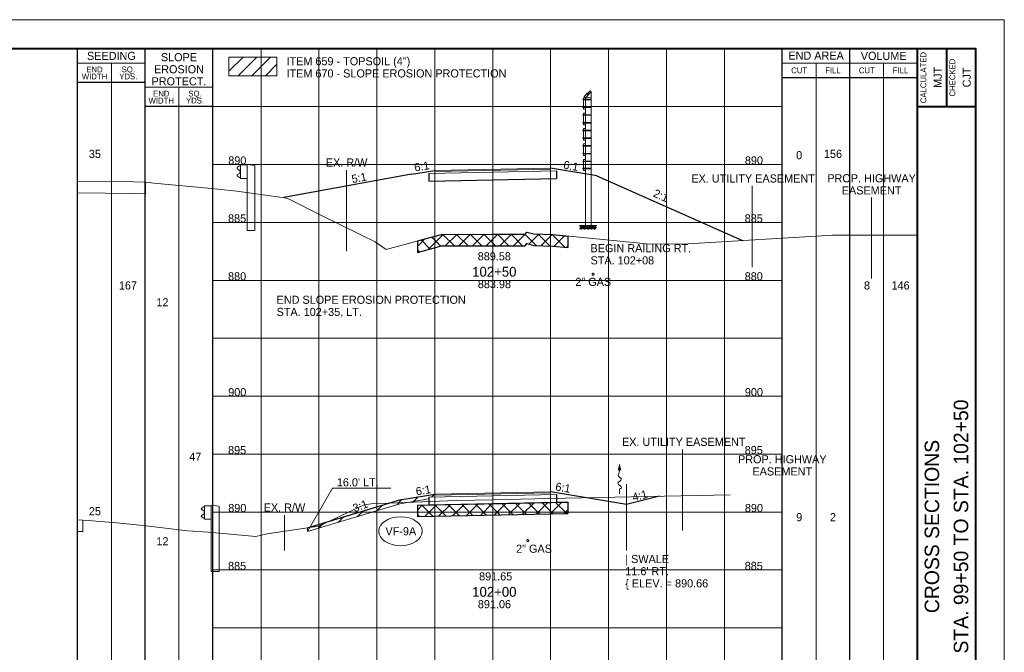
# Paper-space layout 'Layout1' of a CAD drawing. Header units: feet. Extents: x -1005 to 2379, y -670 to 6548.
# Tile 32 of 69: x 75 to 160, y 2583 to 2638. Entities that reach past the tile are written whole.
import ezdxf
from ezdxf.enums import TextEntityAlignment as Align

# ---------------------------------------------------------------- set-up
doc = ezdxf.new("R2010")
doc.units = ezdxf.units.FT
doc.header["$LTSCALE"] = 5
doc.header["$MEASUREMENT"] = 0
for name, pattern in [('cl5', [50, 1.25, -1.25, 45, -1.25, 1.25]), ('DGN Style 2', [150.837143, 90.502286, -60.334857]), ('DGN Style 3', [211.172, 150.837143, -60.334857]), ('esmtshpr', [5.35, 1, -0.175, -0.175, 4]), ('esmtuex', [4.65, 0.8, -0.275, -0.275, 0.8, -0.3, 0.8, -0.3, 0.8, -0.3]), ('fencepr', [1, 0.925, 0.075]), ('rowex', [4.85, 0.8, -0.375, -0.375, 0.8, -0.3, 0.8, -0.3, 0.8, -0.3])]:
    doc.linetypes.add(name, pattern=pattern)
for name, color, linetype, lineweight in [('DR_P_Erosion_Control', 7, 'Continuous', 13), ('DR_P_Flow_Arrow', 151, 'Continuous', 13), ('DR_P_Text', 7, 'Continuous', 13), ('GE_P_CL_5', 7, 'cl5', 13), ('PV_P_Text', 7, 'Continuous', 13), ('PV_X_EOP', 7, 'DGN Style 3', 0), ('RD_P_Cells', 7, 'Continuous', 0), ('RD_P_Fence', 230, 'fencepr', 13), ('RD_X_Cells', 7, 'Continuous', 0), ('RW_P_Esmt_SH', 193, 'esmtshpr', 40), ('RW_X_Esmt_U', 6, 'esmtuex', 30), ('RW_X_Fee_RW', 6, 'rowex', 30), ('SH_Border', 7, 'Continuous', 40), ('SH_Data', 7, 'Continuous', 0), ('SH_Major_Grid_Line', 254, 'Continuous', 13), ('SH_Text', 7, 'Continuous', 13), ('TX_P_20', 7, 'Continuous', 13), ('TX_P_5', 7, 'Continuous', 13), ('TX_X_5', 7, 'Continuous', 0), ('UT_X_Gas', 2, 'Continuous', 0), ('XS_P_Finished_Grade', 3, 'Continuous', 30), ('XS_P_Pavt_Surface', 251, 'Continuous', 13), ('XS_P_Subgrade', 4, 'Continuous', 30), ('XS_P_Undercut', 230, 'Continuous', 30), ('XS_X_Ground_Line', 3, 'DGN Style 2', 13)]:
    doc.layers.add(name, color=color, linetype=linetype, lineweight=lineweight)
doc.layers.add('SH_Cut_Line', color=7, linetype='DGN Style 3', lineweight=0, plot=False)
doc.layers.add('XS_P_Pavt_Layers', color=251, linetype='Continuous', lineweight=0, transparency=0.5)
doc.styles.add('Slanted-Normal LS 0.50', font='font31.shx', dxfattribs={"height": 0.14})
doc.styles.add('Slanted-Sub Title', font='font31.shx', dxfattribs={"height": 0.17})
doc.styles.add('Style-font30', font='font30.shx')
doc.styles.add('Style-font31', font='font31.shx')
doc.styles.add('Style-font70', font='font70.shx')

# ---------------------------------------------------------------- blocks, each defined once
blk = doc.blocks.new('XS POINT_156')
at = {"layer": 'PV_X_EOP'}
blk.add_line((0, 0.5), (0, -0.5), dxfattribs=at)
blk = doc.blocks.new('XS POINT_157')
at = {"layer": 'PV_X_EOP'}
blk.add_line((0, 0.5), (0, -0.5), dxfattribs=at)
blk = doc.blocks.new('GRLT')
at = {"layer": 'RD_X_Cells', "linetype": 'DGN Style 3'}
for p, q in [((-1.506, 2.21), (-1.557, 2.188)), ((-1.557, -0.157), (-1.557, 2.188)), ((-0.971, 2.292), (-1.506, 2.21)), ((-0.89, 2.25), (-0.971, 2.292)), ((-0.307, 2.25), (-0.89, 2.25)), ((-0.89, -0.157), (-0.89, 2.25)), ((-0.307, 1.084), (-0.307, 2.25)), ((-0.307, 1.083), (-0.89, 1.083)), ((-1.557, -3.417), (-1.557, -0.157)), ((-0.89, -3.417), (-0.89, -0.157)), ((-0.89, -3.417), (-1.557, -3.417))]:
    blk.add_line(p, q, dxfattribs=at)
at = {"layer": 'RD_X_Cells', "linetype": 'DGN Style 3', "flags": 128}
blk.add_lwpolyline([(-0.307, 1.155), (-0.22, 1.172), (-0.059, 1.285), (-0.059, 1.285, 0.51949), (-0.059, 1.413), (-0.059, 1.414), (-0.264, 1.555), (-0.263, 1.556, -0.244874), (-0.296, 1.62), (-0.297, 1.62), (-0.297, 1.667), (-0.297, 1.714), (-0.296, 1.713, -0.244874), (-0.263, 1.777), (-0.264, 1.777), (-0.059, 1.92), (-0.059, 1.92, 0.51949), (-0.059, 2.048), (-0.059, 2.049), (-0.22, 2.162), (-0.307, 2.177)], format="xyb", dxfattribs=at)
for points in [[(-0.287, 1.727), (-0.287, 1.607), (-0.295, 1.607), (-0.295, 1.727), (-0.287, 1.727)], [(-0.287, 1.695), (-0.287, 1.637), (-0.262, 1.637), (-0.262, 1.695), (-0.287, 1.695)]]:
    blk.add_lwpolyline(points, close=True, dxfattribs=at)
blk = doc.blocks.new('XS POINT_158')
at = {"layer": 'RW_P_Esmt_SH', "linetype": 'Continuous', "lineweight": 13}
blk.add_line((0, 3.5), (0, -3.5), dxfattribs=at)
blk = doc.blocks.new('GPKLBL_131')
at = {"layer": 'TX_P_5', "linetype": 'Continuous', "insert": (-0.511, 0.978), "char_height": 0.7, "attachment_point": 1, "rotation": 350.53768, "line_spacing_factor": 0.6, "style": 'Style-font31'}
blk.add_mtext('6:1', dxfattribs=at)
blk = doc.blocks.new('GPKLBL_132')
at = {"layer": 'TX_P_5', "linetype": 'Continuous', "insert": (-1.114, 0.56), "char_height": 0.7, "attachment_point": 1, "rotation": 14.03624, "line_spacing_factor": 0.9, "style": 'Style-font31'}
blk.add_mtext('4:1', dxfattribs=at)
blk = doc.blocks.new('DFL-P_10')
at = {"layer": 'DR_P_Flow_Arrow', "color": 151, "linetype": 'Continuous', "lineweight": 13}
blk.add_open_spline([(-0.08, 0), (-0.081, 0), (-0.082, 0), (-0.083, 0), (-0.094, 0), (-0.105, 0.005), (-0.116, 0.008), (-0.123, 0.01), (-0.131, 0.013), (-0.137, 0.015), (-0.152, 0.02), (-0.165, -0.02), (-0.179, -0.022), (-0.195, -0.023), (-0.212, 0.018), (-0.228, 0.02), (-0.245, 0.021), (-0.266, -0.028), (-0.284, -0.022), (-0.29, -0.02), (-0.287, 0.001), (-0.295, 0.001), (-0.313, 0), (-0.332, 0), (-0.35, 0)], degree=3, knots=[0, 0, 0, 0, 0.009646, 0.009646, 0.009646, 0.112481, 0.112481, 0.112481, 0.179673, 0.179673, 0.179673, 0.350625, 0.350625, 0.350625, 0.544565, 0.544565, 0.544565, 0.756426, 0.756426, 0.756426, 0.832712, 0.832712, 0.832712, 1, 1, 1, 1], dxfattribs=at)
at = {"layer": 'DR_P_Flow_Arrow', "color": 151, "linetype": 'Continuous', "lineweight": 0, "extrusion": (0, 0, -1)}
blk.add_solid([(0.08, 0.022), (0, 0), (0.08, -0.021)], dxfattribs=at)
blk = doc.blocks.new('XS POINT_159')
at = {"layer": 'RW_X_Esmt_U', "linetype": 'DGN Style 3', "lineweight": 0}
blk.add_line((0, 3.5), (0, -3.5), dxfattribs=at)
blk = doc.blocks.new('XS POINT_160')
at = {"layer": 'UT_X_Gas', "linetype": 'DGN Style 3'}
blk.add_circle((0, 0), 0.0833, dxfattribs=at)
blk = doc.blocks.new('GPKLBL_133')
at = {"layer": 'TX_P_5', "linetype": 'Continuous', "extrusion": (0, 0, -1), "insert": (-0.462, 0.97), "char_height": 0.7, "attachment_point": 3, "text_direction": (-0.986394, 0.164399, 0), "line_spacing_factor": 0.6, "style": 'Style-font31'}
blk.add_mtext('6:1', dxfattribs=at)
blk = doc.blocks.new('GPKLBL_134')
at = {"layer": 'TX_P_5', "linetype": 'Continuous', "insert": (-0.64, 0.712), "char_height": 0.7, "attachment_point": 1, "rotation": 20.57218, "line_spacing_factor": 0.9, "style": 'Style-font31'}
blk.add_mtext('3:1', dxfattribs=at)
blk = doc.blocks.new('XS POINT_161')
at = {"layer": 'PV_X_EOP'}
blk.add_line((0, 0.5), (0, -0.5), dxfattribs=at)
blk = doc.blocks.new('XS POINT_162')
at = {"layer": 'RW_X_Fee_RW', "linetype": 'DGN Style 3', "lineweight": 0}
blk.add_line((0, 3.5), (0, -3.5), dxfattribs=at)
blk = doc.blocks.new('XS POINT_163')
at = {"layer": 'PV_X_EOP'}
blk.add_line((0, 0.5), (0, -0.5), dxfattribs=at)
blk = doc.blocks.new('GPKLBL_135')
at = {"layer": 'TX_P_5', "linetype": 'Continuous', "insert": (-0.084, 1.17), "char_height": 0.7, "attachment_point": 1, "rotation": 336.04715, "line_spacing_factor": 0.6, "style": 'Style-font31'}
blk.add_mtext('2:1', dxfattribs=at)
blk = doc.blocks.new('GPKLBL_136')
at = {"layer": 'TX_P_5', "linetype": 'Continuous', "extrusion": (0, 0, -1), "insert": (-0.462, 0.97), "char_height": 0.7, "attachment_point": 3, "text_direction": (-0.986394, 0.164399, 0), "line_spacing_factor": 0.6, "style": 'Style-font31'}
blk.add_mtext('6:1', dxfattribs=at)
blk = doc.blocks.new('GPKLBL_137')
at = {"layer": 'TX_P_5', "linetype": 'Continuous', "insert": (-0.511, 0.978), "char_height": 0.7, "attachment_point": 1, "rotation": 350.53768, "line_spacing_factor": 0.6, "style": 'Style-font31'}
blk.add_mtext('6:1', dxfattribs=at)
blk = doc.blocks.new('XS POINT_164')
at = {"layer": 'RW_P_Esmt_SH', "linetype": 'Continuous', "lineweight": 13}
blk.add_line((0, 3.5), (0, -3.5), dxfattribs=at)
blk = doc.blocks.new('XS POINT_165')
at = {"layer": 'UT_X_Gas', "linetype": 'DGN Style 3'}
blk.add_circle((0, 0), 0.0833, dxfattribs=at)
blk = doc.blocks.new('XS POINT_166')
at = {"layer": 'RW_X_Esmt_U', "linetype": 'DGN Style 3', "lineweight": 0}
blk.add_line((0, 3.5), (0, -3.5), dxfattribs=at)
blk = doc.blocks.new('RCP')
at = {"layer": 'RD_P_Cells'}
for points, knots in [([(0.02, 0.09), (0.03, 0.1), (0.05, 0.11), (0.07, 0.11), (0.07, 0.12), (0.08, 0.1), (0.08, 0.09), (0.08, 0.08), (0.07, 0.07), (0.06, 0.06), (0.05, 0.05), (0.02, 0.04), (0.02, 0.05), (0.01, 0.06), (0.01, 0.07), (0.01, 0.08), (0.01, 0.08), (0.01, 0.08), (0.01, 0.09), (0.02, 0.09), (0.02, 0.09), (0.02, 0.09)], [0, 0, 0, 0, 0.258176, 0.258176, 0.258176, 0.385117, 0.385117, 0.385117, 0.555016, 0.555016, 0.555016, 0.785627, 0.785627, 0.785627, 0.908123, 0.908123, 0.908123, 0.969027, 0.969027, 0.969027, 1, 1, 1, 1]), ([(0.05, 0.33), (0.06, 0.33), (0.06, 0.34), (0.07, 0.34), (0.08, 0.35), (0.09, 0.35), (0.1, 0.35), (0.11, 0.35), (0.12, 0.35), (0.12, 0.34), (0.13, 0.33), (0.13, 0.33), (0.13, 0.32), (0.12, 0.31), (0.12, 0.3), (0.11, 0.29), (0.1, 0.28), (0.09, 0.28), (0.08, 0.28), (0.07, 0.28), (0.05, 0.27), (0.04, 0.28), (0.04, 0.29), (0.03, 0.29), (0.03, 0.3), (0.03, 0.31), (0.04, 0.32), (0.04, 0.32), (0.04, 0.32), (0.04, 0.33), (0.05, 0.33)], [0, 0, 0, 0, 0.107172, 0.107172, 0.107172, 0.224609, 0.224609, 0.224609, 0.311187, 0.311187, 0.311187, 0.390245, 0.390245, 0.390245, 0.521508, 0.521508, 0.521508, 0.650159, 0.650159, 0.650159, 0.785017, 0.785017, 0.785017, 0.874079, 0.874079, 0.874079, 0.953282, 0.953282, 0.953282, 1, 1, 1, 1]), ([(0.16, 0.26), (0.17, 0.26), (0.19, 0.27), (0.2, 0.27), (0.22, 0.27), (0.22, 0.25), (0.23, 0.23), (0.23, 0.22), (0.23, 0.2), (0.22, 0.19), (0.2, 0.18), (0.19, 0.17), (0.17, 0.17), (0.16, 0.16), (0.14, 0.16), (0.13, 0.17), (0.12, 0.17), (0.11, 0.18), (0.11, 0.18), (0.1, 0.2), (0.1, 0.22), (0.11, 0.23), (0.11, 0.24), (0.12, 0.24), (0.13, 0.25), (0.13, 0.25), (0.14, 0.26), (0.15, 0.26), (0.15, 0.26), (0.15, 0.26), (0.16, 0.26)], [0, 0, 0, 0, 0.126661, 0.126661, 0.126661, 0.253188, 0.253188, 0.253188, 0.368171, 0.368171, 0.368171, 0.509113, 0.509113, 0.509113, 0.63015, 0.63015, 0.63015, 0.70369, 0.70369, 0.70369, 0.826515, 0.826515, 0.826515, 0.907901, 0.907901, 0.907901, 0.976801, 0.976801, 0.976801, 1, 1, 1, 1]), ([(0.16, 0.11), (0.17, 0.11), (0.18, 0.11), (0.19, 0.12), (0.21, 0.12), (0.23, 0.12), (0.25, 0.1), (0.26, 0.09), (0.26, 0.07), (0.26, 0.06), (0.25, 0.05), (0.24, 0.03), (0.23, 0.02), (0.21, 0), (0.18, 0), (0.16, 0.01), (0.15, 0.02), (0.13, 0.03), (0.13, 0.05), (0.12, 0.06), (0.13, 0.07), (0.14, 0.08), (0.14, 0.09), (0.14, 0.09), (0.15, 0.1), (0.15, 0.1), (0.15, 0.1), (0.16, 0.11)], [0, 0, 0, 0, 0.098896, 0.098896, 0.098896, 0.24332, 0.24332, 0.24332, 0.355319, 0.355319, 0.355319, 0.496743, 0.496743, 0.496743, 0.673566, 0.673566, 0.673566, 0.816859, 0.816859, 0.816859, 0.906168, 0.906168, 0.906168, 0.969895, 0.969895, 0.969895, 1, 1, 1, 1]), ([(0.29, 0.35), (0.3, 0.35), (0.31, 0.36), (0.32, 0.36), (0.34, 0.36), (0.34, 0.33), (0.34, 0.32), (0.33, 0.31), (0.32, 0.3), (0.31, 0.3), (0.3, 0.29), (0.28, 0.29), (0.27, 0.3), (0.27, 0.31), (0.27, 0.32), (0.27, 0.33), (0.27, 0.33), (0.28, 0.34), (0.28, 0.34), (0.28, 0.35), (0.28, 0.35), (0.29, 0.35)], [0, 0, 0, 0, 0.188286, 0.188286, 0.188286, 0.356428, 0.356428, 0.356428, 0.541746, 0.541746, 0.541746, 0.732506, 0.732506, 0.732506, 0.852511, 0.852511, 0.852511, 0.937171, 0.937171, 0.937171, 1, 1, 1, 1]), ([(0.31, 0.2), (0.32, 0.21), (0.33, 0.21), (0.34, 0.22), (0.35, 0.22), (0.36, 0.2), (0.36, 0.18), (0.37, 0.17), (0.36, 0.16), (0.35, 0.14), (0.34, 0.13), (0.33, 0.13), (0.32, 0.12), (0.31, 0.12), (0.3, 0.12), (0.29, 0.13), (0.28, 0.14), (0.27, 0.15), (0.27, 0.16), (0.28, 0.17), (0.28, 0.19), (0.29, 0.19), (0.29, 0.2), (0.3, 0.2), (0.31, 0.2)], [0, 0, 0, 0, 0.135762, 0.135762, 0.135762, 0.276579, 0.276579, 0.276579, 0.425633, 0.425633, 0.425633, 0.565886, 0.565886, 0.565886, 0.678149, 0.678149, 0.678149, 0.814077, 0.814077, 0.814077, 0.922173, 0.922173, 0.922173, 1, 1, 1, 1])]:
    blk.add_open_spline(points, degree=3, knots=knots, dxfattribs=at)
blk = doc.blocks.new('GPKLBL_138')
at = {"layer": 'TX_P_5', "linetype": 'Continuous', "insert": (0.328, 0.87), "char_height": 0.7, "attachment_point": 1, "rotation": 1.30381, "line_spacing_factor": 0.9, "style": 'Style-font31'}
blk.add_mtext('5:1', dxfattribs=at)

psp = doc.layouts.get("Layout1")

# ---------------------------------------------------------------- hatches: boundary and pattern name
at = {"layer": 'DR_P_Erosion_Control'}
h = psp.add_hatch(dxfattribs=at)
h.set_pattern_fill('HATCH', color=256, style=0, pattern_type=2)
h.set_pattern_definition([(45, (101.7002, 2633.4393), (-0.589255, 0.589255), [])])
h.paths.add_polyline_path([(93.066, 2632.664), (97.206, 2632.664), (97.206, 2634.279), (93.066, 2634.279)])
h = psp.add_hatch(dxfattribs=at)
h.set_pattern_fill('HATCH', color=256, style=0, pattern_type=2)
h.set_pattern_definition([(45, (106.0744, 2597.6994), (-0.589255, 0.589255), [])])
h.paths.add_polyline_path([(110.332, 2596.29), (110.832, 2596.3), (110.832, 2596.446), (110.832, 2596.55), (107.823, 2596.048), (99.833, 2593.637), (99.833, 2593.307), (107.823, 2595.718), (110.332, 2596.137)])
at = {"layer": 'XS_P_Undercut', "lineweight": 0}
h = psp.add_hatch(dxfattribs=at)
h.set_pattern_fill('CROSSHATCH', color=256, style=0, pattern_type=2)
h.set_pattern_definition([(45, (116.8437, 2618.3729), (-0.589255, 0.589255), []), (315, (116.8437, 2618.3729), (0.589255, 0.589255), [])])
h.paths.add_polyline_path([(118.642, 2618.979), (115.833, 2618.976), (111.422, 2618.97), (109.332, 2618.4), (109.332, 2617.4), (111.422, 2617.97), (115.833, 2617.975), (118.642, 2617.979), (118.781, 2618.169), (119.396, 2618.001), (121.031, 2617.952), (122.332, 2617.824), (122.332, 2618.824), (121.031, 2618.952), (119.396, 2619.001), (118.781, 2619.169)])
h = psp.add_hatch(dxfattribs=at)
h.set_pattern_fill('CROSSHATCH', color=256, style=0, pattern_type=2)
h.set_pattern_definition([(45, (115.6236, 2595.5637), (-0.58926, 0.58926), []), (315, (115.6236, 2595.5637), (0.58926, 0.58926), [])])
h.paths.add_polyline_path([(110.332, 2595.623), (109.332, 2595.603), (109.332, 2594.603), (122.332, 2594.863), (122.332, 2595.863), (121.332, 2595.843)])

# ---------------------------------------------------------------- linework, layer by layer
at = {"layer": 'DR_P_Erosion_Control', "flags": 128}
for points in [[(93.066, 2634.279), (97.206, 2634.279), (97.206, 2632.664), (93.066, 2632.664), (93.066, 2634.279)], [(93.066, 2632.664), (97.206, 2632.664), (97.206, 2634.279), (93.066, 2634.279), (93.066, 2632.664)], [(110.332, 2596.29), (110.832, 2596.3), (110.832, 2596.446), (110.832, 2596.55), (107.823, 2596.048), (99.833, 2593.637), (99.833, 2593.307), (107.823, 2595.718), (110.332, 2596.137), (110.332, 2596.29)]]:
    psp.add_lwpolyline(points, close=True, dxfattribs=at)
at = {"layer": 'DR_P_Text'}
for p, q in [((99.833, 2593.307), (102.006, 2597.062)), ((102.006, 2597.062), (107.054, 2597.062))]:
    psp.add_line(p, q, dxfattribs=at)
at = {"layer": 'DR_P_Text', "color": 7, "linetype": 'Continuous', "lineweight": 13}
psp.add_ellipse((107.884, 2593.342), major_axis=(1.875, 0), ratio=0.666667, dxfattribs=at)
at = {"layer": 'GE_P_CL_5'}
psp.add_line((127.396, 2597.392), (127.396, 2591.674), dxfattribs=at)
at = {"layer": 'RD_P_Fence', "linetype": 'Continuous'}
for p, q in [((123.833, 2630.763), (123.666, 2630.763)), ((123.666, 2629.763), (123.666, 2630.763)), ((124.24, 2631.356), (123.74, 2630.856)), ((124.333, 2631.263), (123.833, 2630.763)), ((123.833, 2630.763), (123.833, 2619.734)), ((124.333, 2630.763), (123.833, 2630.763)), ((123.946, 2631.091), (124.004, 2631.15)), ((124.089, 2630.977), (123.946, 2631.12)), ((123.96, 2631.076), (123.946, 2631.091)), ((124.118, 2631.007), (123.976, 2631.149)), ((124.019, 2631.135), (124.004, 2631.15)), ((124.333, 2631.263), (124.333, 2619.734)), ((124.333, 2630.619), (123.625, 2630.619)), ((124.333, 2630.577), (123.625, 2630.577)), ((124.333, 2629.949), (123.625, 2629.949)), ((124.333, 2629.907), (123.625, 2629.907)), ((123.666, 2630.64), (123.645, 2630.64)), ((123.645, 2630.556), (123.645, 2630.64)), ((123.666, 2630.556), (123.645, 2630.556)), ((123.666, 2629.97), (123.645, 2629.97)), ((123.645, 2629.886), (123.645, 2629.97)), ((124.333, 2629.289), (123.625, 2629.289)), ((124.333, 2629.247), (123.625, 2629.247)), ((123.666, 2629.886), (123.645, 2629.886)), ((123.666, 2629.31), (123.645, 2629.31)), ((123.645, 2629.226), (123.645, 2629.31)), ((123.666, 2629.226), (123.645, 2629.226)), ((123.833, 2629.763), (123.666, 2629.763)), ((123.833, 2629.433), (123.666, 2629.433)), ((123.666, 2628.433), (123.666, 2629.433)), ((124.333, 2628.619), (123.625, 2628.619)), ((124.333, 2628.577), (123.625, 2628.577)), ((123.666, 2628.64), (123.645, 2628.64)), ((123.645, 2628.556), (123.645, 2628.64)), ((123.666, 2628.556), (123.645, 2628.556)), ((123.833, 2628.433), (123.666, 2628.433)), ((124.333, 2627.959), (123.625, 2627.959)), ((124.333, 2627.917), (123.625, 2627.917)), ((123.666, 2627.98), (123.645, 2627.98)), ((123.645, 2627.896), (123.645, 2627.98)), ((123.666, 2627.896), (123.645, 2627.896)), ((123.833, 2628.103), (123.666, 2628.103)), ((123.666, 2627.103), (123.666, 2628.103)), ((124.333, 2627.289), (123.625, 2627.289)), ((124.333, 2627.247), (123.625, 2627.247)), ((124.333, 2626.629), (123.625, 2626.629)), ((124.333, 2626.587), (123.625, 2626.587)), ((123.666, 2627.31), (123.645, 2627.31)), ((123.645, 2627.226), (123.645, 2627.31)), ((123.666, 2627.226), (123.645, 2627.226)), ((123.666, 2626.65), (123.645, 2626.65)), ((123.645, 2626.566), (123.645, 2626.65)), ((123.666, 2626.566), (123.645, 2626.566)), ((123.833, 2627.103), (123.666, 2627.103)), ((123.833, 2626.773), (123.666, 2626.773)), ((123.666, 2625.773), (123.666, 2626.773)), ((124.333, 2625.959), (123.625, 2625.959)), ((124.333, 2625.917), (123.625, 2625.917)), ((123.666, 2625.98), (123.645, 2625.98)), ((123.645, 2625.896), (123.645, 2625.98)), ((123.666, 2625.896), (123.645, 2625.896)), ((123.833, 2625.773), (123.666, 2625.773)), ((124.333, 2625.299), (123.625, 2625.299)), ((124.333, 2625.257), (123.625, 2625.257)), ((123.666, 2625.32), (123.645, 2625.32)), ((123.645, 2625.236), (123.645, 2625.32)), ((123.666, 2625.236), (123.645, 2625.236)), ((123.833, 2625.443), (123.666, 2625.443)), ((123.666, 2624.485), (123.666, 2625.443)), ((124.333, 2624.671), (123.625, 2624.671)), ((124.333, 2624.629), (123.625, 2624.629)), ((123.666, 2624.692), (123.645, 2624.692)), ((123.645, 2624.608), (123.645, 2624.692)), ((123.666, 2624.608), (123.645, 2624.608)), ((123.833, 2624.485), (123.666, 2624.485)), ((124.333, 2619.734), (123.833, 2619.734))]:
    psp.add_line(p, q, dxfattribs=at)
at = {"layer": 'RD_P_Fence'}
for p, q in [((123.833, 2630.763), (123.74, 2630.856)), ((123.946, 2631.12), (123.976, 2631.149)), ((124.333, 2631.263), (124.24, 2631.356)), ((123.625, 2630.577), (123.625, 2630.619)), ((123.625, 2629.907), (123.625, 2629.949)), ((123.625, 2629.247), (123.625, 2629.289)), ((123.625, 2628.577), (123.625, 2628.619)), ((123.625, 2627.917), (123.625, 2627.959)), ((123.625, 2627.247), (123.625, 2627.289)), ((123.625, 2626.587), (123.625, 2626.629)), ((123.625, 2625.917), (123.625, 2625.959)), ((123.625, 2625.257), (123.625, 2625.299)), ((123.625, 2624.629), (123.625, 2624.671))]:
    psp.add_line(p, q, dxfattribs=at)
at = {"layer": 'RD_P_Fence', "ltscale": 1.166667, "extrusion": (0, 0, -1)}
for centre in [(-124.318, 2630.598), (-124.318, 2629.928), (-124.318, 2629.268), (-124.318, 2628.598), (-124.318, 2627.938), (-124.318, 2627.268), (-124.318, 2626.608), (-124.318, 2625.938), (-124.318, 2625.278), (-124.318, 2624.65)]:
    psp.add_arc(centre, 0.03, 119.86589, 240.13411, dxfattribs=at)
at = {"layer": 'RW_X_Fee_RW', "linetype": 'DGN Style 3', "lineweight": 0}
psp.add_line((97.857, 2594.744), (97.857, 2591.674), dxfattribs=at)
at = {"layer": 'SH_Border', "color": 7, "linetype": 'Continuous', "lineweight": 40}
for p, q in [((152.5, 2530), (152.5, 2635)), ((155, 2635), (155, 2630)), ((152.5, 2630), (157.5, 2630))]:
    psp.add_line(p, q, dxfattribs=at)
at = {"layer": 'SH_Border', "color": 7, "linetype": 'Continuous', "lineweight": 40, "flags": 128}
psp.add_lwpolyline([(0, 2635), (157.5, 2635), (157.5, 2530), (0, 2530), (0, 2635)], close=True, dxfattribs=at)
at = {"layer": 'SH_Cut_Line', "color": 7, "linetype": 'DGN Style 3', "lineweight": 0, "flags": 128}
psp.add_lwpolyline([(-10, 2527.5), (160, 2527.5), (160, 2637.5), (-10, 2637.5), (-10, 2527.5)], close=True, dxfattribs=at)
at = {"layer": 'SH_Data', "color": 7, "linetype": 'Continuous', "lineweight": 30}
for p, q in [((80, 2530), (80, 2635)), ((85.832, 2530), (85.832, 2635)), ((91.665, 2530), (91.665, 2635)), ((140.833, 2530), (140.833, 2635)), ((146.667, 2530), (146.667, 2635)), ((140.833, 2632.5), (152.5, 2632.5)), ((85.832, 2632.083), (80, 2632.083)), ((91.665, 2630), (85.832, 2630))]:
    psp.add_line(p, q, dxfattribs=at)
at = {"layer": 'SH_Data', "color": 7, "linetype": 'Continuous', "lineweight": 0}
for p, q in [((85.832, 2633.75), (80, 2633.75)), ((140.833, 2633.75), (152.5, 2633.75)), ((91.665, 2631.667), (85.832, 2631.667))]:
    psp.add_line(p, q, dxfattribs=at)
at = {"layer": 'SH_Data', "color": 7, "linetype": 'Continuous', "lineweight": 13}
for p, q in [((82.916, 2530), (82.916, 2633.75)), ((143.75, 2530), (143.75, 2633.75)), ((149.583, 2530), (149.583, 2633.75)), ((88.749, 2530), (88.749, 2631.667))]:
    psp.add_line(p, q, dxfattribs=at)
at = {"layer": 'SH_Major_Grid_Line', "color": 254, "linetype": 'Continuous', "lineweight": 13}
for p, q in [((95.832, 2530), (95.832, 2635)), ((100.832, 2530), (100.832, 2635)), ((105.832, 2530), (105.832, 2635)), ((110.832, 2530), (110.832, 2635)), ((115.832, 2530), (115.832, 2635)), ((120.832, 2530), (120.832, 2635)), ((125.832, 2530), (125.832, 2635)), ((130.833, 2530), (130.833, 2635)), ((135.833, 2530), (135.833, 2635)), ((91.665, 2630), (140.833, 2630)), ((91.665, 2625), (140.833, 2625)), ((91.665, 2620), (140.833, 2620)), ((91.665, 2615), (140.833, 2615)), ((91.665, 2610), (140.833, 2610)), ((91.665, 2605), (140.833, 2605)), ((91.665, 2600), (140.833, 2600)), ((91.665, 2595), (140.833, 2595)), ((91.665, 2590), (140.833, 2590)), ((91.665, 2585), (140.833, 2585))]:
    psp.add_line(p, q, dxfattribs=at)
at = {"layer": 'XS_P_Finished_Grade'}
for p, q in [((108.832, 2624.157), (97.797, 2622.143)), ((108.832, 2624.157), (110.832, 2624.49)), ((124.833, 2624.023), (120.832, 2624.69)), ((124.833, 2624.023), (137.412, 2618.435)), ((99.833, 2593.637), (107.823, 2596.048)), ((107.823, 2596.048), (110.832, 2596.55)), ((127.396, 2595.656), (120.832, 2596.75)), ((130.232, 2596.365), (127.396, 2595.656))]:
    psp.add_line(p, q, dxfattribs=at)
at = {"layer": 'XS_P_Pavt_Layers', "color": 2, "lineweight": 13}
for p, q in [((110.332, 2624.23), (121.332, 2624.45)), ((110.832, 2624.386), (120.832, 2624.586)), ((110.332, 2596.29), (121.332, 2596.51)), ((110.832, 2596.446), (120.832, 2596.646))]:
    psp.add_line(p, q, dxfattribs=at)
at = {"layer": 'XS_P_Pavt_Surface', "color": 193}
for p, q in [((110.832, 2624.49), (120.832, 2624.69)), ((110.832, 2624.49), (110.832, 2624.24)), ((120.832, 2624.69), (120.832, 2624.44)), ((110.832, 2596.55), (120.832, 2596.75)), ((110.832, 2596.55), (110.832, 2596.3)), ((120.832, 2596.75), (120.832, 2596.5))]:
    psp.add_line(p, q, dxfattribs=at)
at = {"layer": 'XS_P_Subgrade'}
for p, q in [((110.332, 2624.23), (110.332, 2623.563)), ((121.332, 2624.45), (121.332, 2623.783)), ((110.332, 2623.563), (121.332, 2623.783)), ((110.332, 2596.29), (110.332, 2595.623)), ((121.332, 2596.51), (121.332, 2595.843)), ((109.332, 2595.603), (122.332, 2595.863))]:
    psp.add_line(p, q, dxfattribs=at)
at = {"layer": 'XS_P_Subgrade', "lineweight": 13}
for p, q in [((123.833, 2619.734), (123.325, 2619.734)), ((124.333, 2619.734), (124.825, 2619.734))]:
    psp.add_line(p, q, dxfattribs=at)
at = {"layer": 'XS_P_Undercut'}
for p, q in [((109.332, 2618.4), (111.422, 2618.97)), ((111.422, 2618.97), (118.642, 2618.979)), ((118.642, 2618.979), (118.781, 2619.169)), ((118.781, 2619.169), (119.396, 2619.001)), ((119.396, 2619.001), (121.031, 2618.952)), ((121.031, 2618.952), (122.332, 2618.824)), ((109.332, 2618.4), (109.332, 2617.4)), ((122.332, 2618.824), (122.332, 2617.824)), ((109.332, 2595.603), (109.332, 2594.603)), ((122.332, 2595.863), (122.332, 2594.863)), ((109.332, 2594.603), (122.332, 2594.863))]:
    psp.add_line(p, q, dxfattribs=at)
at = {"layer": 'XS_P_Undercut', "lineweight": 0, "flags": 128}
for points in [[(118.642, 2618.979), (115.833, 2618.976), (111.422, 2618.97), (109.332, 2618.4), (109.332, 2617.4), (111.422, 2617.97), (115.833, 2617.975), (118.642, 2617.979), (118.781, 2618.169), (119.396, 2618.001), (121.031, 2617.952), (122.332, 2617.824), (122.332, 2618.824), (121.031, 2618.952), (119.396, 2619.001), (118.781, 2619.169), (118.642, 2618.979)], [(110.332, 2595.623), (109.332, 2595.603), (109.332, 2594.603), (122.332, 2594.863), (122.332, 2595.863), (121.332, 2595.843), (110.332, 2595.623)]]:
    psp.add_lwpolyline(points, close=True, dxfattribs=at)
at = {"layer": 'XS_P_Undercut', "flags": 128}
psp.add_lwpolyline([(109.332, 2617.4), (111.422, 2617.97), (115.833, 2617.975), (118.642, 2617.979), (118.781, 2618.169), (119.396, 2618.001), (121.031, 2617.952), (122.332, 2617.824)], dxfattribs=at)
at = {"layer": 'XS_X_Ground_Line', "flags": 128}
for points in [[(80, 2623.564), (84.832, 2623.511), (85.854, 2623.466), (86.188, 2623.439), (86.593, 2623.389), (91.546, 2622.936), (93.754, 2622.71), (97.46, 2622.191), (97.805, 2622.145), (98.267, 2621.995), (100.95, 2620.65), (104.499, 2618.894), (105.676, 2618.315), (106.64, 2617.666), (111.422, 2618.97), (115.833, 2618.976), (118.642, 2618.979), (118.781, 2619.169), (119.396, 2619.001), (121.031, 2618.952), (129.39, 2618.131), (132.703, 2618.153), (145.158, 2618.899), (152.5, 2618.908)], [(80, 2622.564), (84.832, 2622.511), (85.854, 2622.466)], [(80, 2594.315), (80.451, 2594.31), (80.905, 2594.275), (83.344, 2594.068), (85.362, 2593.871), (85.926, 2593.798), (89.491, 2593.373), (91.291, 2593.249), (95.386, 2592.884), (96.351, 2593.116), (100.82, 2593.784), (104.731, 2595.611), (105.345, 2595.696), (112.708, 2595.991), (115.832, 2596.058), (120.681, 2596.162), (136.32, 2596.494)], [(80, 2593.315), (80.451, 2593.31), (80.452, 2593.31)]]:
    psp.add_lwpolyline(points, dxfattribs=at)

# ---------------------------------------------------------------- block references
at = {"layer": 'DR_P_Flow_Arrow', "color": 151, "linetype": 'Continuous', "lineweight": 0, "xscale": 7.5, "yscale": 7.5, "zscale": 7.5, "rotation": 89.99999999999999}
psp.add_blockref('DFL-P_10', (126.785, 2599.199), dxfattribs=at)
at = {"layer": 'PV_X_EOP'}
for name, p in [('XS POINT_161', (85.854, 2622.966)), ('XS POINT_163', (85.854, 2622.966)), ('XS POINT_156', (80.452, 2593.81)), ('XS POINT_157', (80.452, 2593.81))]:
    psp.add_blockref(name, p, dxfattribs=at)
at = {"layer": 'RD_P_Cells', "xscale": 0.75, "yscale": 0.75, "zscale": 0.75}
for p in [(123.355, 2619.421), (123.636, 2619.421), (123.953, 2619.421), (124.22, 2619.421), (124.495, 2619.421)]:
    psp.add_blockref('RCP', p, dxfattribs=at)
at = {"layer": 'RD_X_Cells', "linetype": 'DGN Style 3', "extrusion": (0, 0, -1)}
for p in [(-93.752, 2622.71), (-90.653, 2593.293)]:
    psp.add_blockref('GRLT', p, dxfattribs=at)
at = {"layer": 'RW_P_Esmt_SH', "linetype": 'Continuous', "lineweight": 13}
for name, p in [('XS POINT_164', (148.542, 2618.662)), ('XS POINT_158', (140.833, 2594.407))]:
    psp.add_blockref(name, p, dxfattribs=at)
at = {"layer": 'RW_X_Esmt_U', "linetype": 'DGN Style 3', "lineweight": 0}
for name, p in [('XS POINT_166', (138.22, 2619.645)), ('XS POINT_159', (132.232, 2596.908))]:
    psp.add_blockref(name, p, dxfattribs=at)
at = {"layer": 'RW_X_Fee_RW', "linetype": 'DGN Style 3', "lineweight": 0}
psp.add_blockref('XS POINT_162', (103.224, 2621.025), dxfattribs=at)
at = {"layer": 'TX_P_5', "linetype": 'Continuous', "extrusion": (0, 0, -1)}
for name, p in [('GPKLBL_136', (-109.833, 2624.323)), ('GPKLBL_133', (-109.963, 2596.36))]:
    psp.add_blockref(name, p, dxfattribs=at)
at = {"layer": 'TX_P_5', "linetype": 'Continuous'}
for name, p in [('GPKLBL_137', (122.52, 2624.363)), ('GPKLBL_135', (129.99, 2621.732)), ('GPKLBL_131', (121.832, 2596.583)), ('GPKLBL_132', (128.929, 2596.04))]:
    psp.add_blockref(name, p, dxfattribs=at)
for name, p, rotation in [('GPKLBL_138', (103.407, 2623.167), 9.035824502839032), ('GPKLBL_134', (104.313, 2594.915), 0.7226457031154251)]:
    psp.add_blockref(name, p, dxfattribs=dict(at, rotation=rotation))
at = {"layer": 'UT_X_Gas', "linetype": 'DGN Style 3'}
for name, p in [('XS POINT_165', (124.502, 2615.528)), ('XS POINT_160', (118.862, 2592.54))]:
    psp.add_blockref(name, p, dxfattribs=at)

# ---------------------------------------------------------------- texts
at = {"layer": 'DR_P_Text', "color": 7, "lineweight": 13, "style": 'Style-font31'}
psp.add_text('VF-9A', height=0.7, dxfattribs=at).set_placement((107.903, 2593.342), align=Align.MIDDLE_CENTER)
at = {"layer": 'DR_P_Text', "char_height": 0.7, "attachment_point": 1, "line_spacing_factor": 0.9}
for s, insert, style in [('ITEM 659 - TOPSOIL (4")\\PITEM 670 - SLOPE EROSION PROTECTION', (98.034, 2634.265), 'Slanted-Sub Title'), ("16.0' LT.", (102.379, 2597.917), 'Slanted-Normal LS 0.50')]:
    psp.add_mtext(s, dxfattribs=dict(at, insert=insert, style=style))
at = {"layer": 'PV_P_Text', "style": 'Slanted-Normal LS 0.50'}
for s, p in [('889.58', (115.971, 2616.727)), (' 891.65', (115.96, 2589.097))]:
    psp.add_text(s, height=0.7, dxfattribs=at).set_placement(p, align=Align.CENTER)
at = {"layer": 'RW_P_Esmt_SH', "linetype": 'Continuous', "lineweight": 13, "char_height": 0.7, "attachment_point": 2, "line_spacing_factor": 0.9, "style": 'Style-font31'}
for insert in [(148.542, 2624.162), (140.833, 2599.907)]:
    psp.add_mtext('PROP. HIGHWAY\\PEASEMENT', dxfattribs=dict(at, insert=insert))
at = {"layer": 'RW_X_Esmt_U', "linetype": 'Continuous', "lineweight": 0, "style": 'Style-font31'}
for p in [(138.313, 2624.145), (132.326, 2601.408)]:
    psp.add_text('EX. UTILITY EASEMENT', height=0.7, dxfattribs=at).set_placement(p, align=Align.TOP_CENTER)
at = {"layer": 'RW_X_Fee_RW', "linetype": 'Continuous', "lineweight": 0, "char_height": 0.7, "attachment_point": 2, "line_spacing_factor": 0.66, "style": 'Style-font31'}
for insert in [(103.224, 2625.525), (97.857, 2595.744)]:
    psp.add_mtext('EX. R/W\\P', dxfattribs=dict(at, insert=insert))
at = {"layer": 'SH_Data', "color": 7, "linetype": 'Continuous', "lineweight": 13, "style": 'Style-font30'}
for s, p in [('SEEDING', (82.918, 2634.375)), ('END AREA', (143.75, 2634.397)), ('VOLUME', (149.586, 2634.375))]:
    psp.add_text(s, height=0.7, dxfattribs=at).set_placement(p, align=Align.MIDDLE_CENTER)
at = {"layer": 'SH_Data', "color": 7, "linetype": 'Continuous', "lineweight": 0, "style": 'Style-font30'}
for s, p in [('CALCULATED', (152.762, 2632.5)), ('CHECKED', (155.262, 2632.5))]:
    psp.add_text(s, height=0.5, rotation=90, dxfattribs=at).set_placement(p, align=Align.TOP_CENTER)
for s, p in [('CUT', (142.293, 2633.125)), ('FILL', (145.209, 2633.125)), ('CUT', (148.127, 2633.125)), ('FILL', (151.042, 2633.125))]:
    psp.add_text(s, height=0.5, dxfattribs=at).set_placement(p, align=Align.MIDDLE_CENTER)
at = {"layer": 'SH_Data', "color": 7, "linetype": 'Continuous', "lineweight": 13, "style": 'Style-font30'}
for s, p in [('MJT', (154.6, 2632.518)), ('CJT', (157.1, 2632.518))]:
    psp.add_text(s, height=0.7, rotation=90, dxfattribs=at).set_placement(p, align=Align.CENTER)
at = {"layer": 'SH_Data', "color": 7, "linetype": 'Continuous', "lineweight": 0, "style": 'Style-font70'}
for s, p in [('STA. 99+50 TO STA. 102+50', (156.258, 2593.75)), ('CROSS SECTIONS', (153.75, 2593.75))]:
    psp.add_text(s, height=1.25, rotation=90, dxfattribs=at).set_placement(p, align=Align.MIDDLE_CENTER)
at = {"layer": 'SH_Data', "color": 7, "linetype": 'Continuous', "lineweight": 13, "insert": (88.749, 2633.217), "char_height": 0.7, "attachment_point": 5, "line_spacing_factor": 0.892896, "style": 'Style-font30'}
psp.add_mtext('SLOPE\\PEROSION\\PPROTECT.', dxfattribs=at)
at = {"layer": 'SH_Data', "color": 7, "linetype": 'Continuous', "lineweight": 0, "char_height": 0.7, "attachment_point": 5, "line_spacing_factor": 0.728571, "style": 'Style-font30'}
for s, insert in [('\\H0.714286x;END\\PWIDTH', (81.458, 2632.9)), ('\\H0.714286x;SQ.\\PYDS.', (84.374, 2632.9)), ('\\H0.714286x;END\\PWIDTH', (87.22, 2630.817)), ('\\H0.714286x;SQ.\\PYDS.', (90.136, 2630.817))]:
    psp.add_mtext(s, dxfattribs=dict(at, insert=insert))
at = {"layer": 'SH_Text', "style": 'Style-font31'}
for s, p in [('890', (93.785, 2625)), ('890', (138.386, 2625)), ('885', (93.768, 2620)), ('885', (138.369, 2620)), ('880', (93.768, 2615)), ('880', (138.369, 2615)), ('900', (93.785, 2605)), ('900', (138.386, 2605)), ('895', (93.768, 2600)), ('895', (138.369, 2600)), ('890', (93.785, 2595)), ('890', (138.386, 2595)), ('885', (93.768, 2590)), ('885', (138.369, 2590))]:
    psp.add_text(s, height=0.7, dxfattribs=at).set_placement(p, align=Align.CENTER)
at = {"layer": 'SH_Text', "char_height": 0.7, "attachment_point": 1, "line_spacing_factor": 0.9, "style": 'Slanted-Sub Title'}
for s, insert in [('BEGIN RAILING RT.\\PSTA. 102+08', (124.28, 2618.127)), ('END SLOPE EROSION PROTECTION\\PSTA. 102+35, LT.', (97.177, 2613.675))]:
    psp.add_mtext(s, dxfattribs=dict(at, insert=insert))
at = {"layer": 'TX_P_20', "style": 'Slanted-Normal LS 0.50'}
for s, p in [('35', (81.494, 2625.917)), ('156', (145.209, 2625.917)), ('167', (84.344, 2614.56)), ('8', (148.145, 2614.56)), ('146', (151.042, 2614.56)), ('12', (87.326, 2613.106)), ('47', (90.162, 2599.773)), ('25', (81.494, 2595.072)), ('9', (142.293, 2594.56)), ('2', (145.209, 2594.56)), ('12', (87.326, 2592.477))]:
    psp.add_text(s, height=0.7, dxfattribs=at).set_placement(p, align=Align.MIDDLE_CENTER)
at = {"layer": 'TX_P_20', "insert": (142.293, 2625.801), "char_height": 0.7, "attachment_point": 5, "line_spacing_factor": 0.6, "style": 'Slanted-Normal LS 0.50'}
psp.add_mtext('0', dxfattribs=at)
at = {"layer": 'TX_P_5'}
for s, insert, char_height, attachment_point, line_spacing_factor, style in [('102+50 ', (115.974, 2615.736), 0.85, 5, 0.6, 'Slanted-Sub Title'), ("| SWALE\\P11.6' RT.\\P\\{ ELEV. = 890.66", (127.28, 2591.295), 0.7, 1, 0.9, 'Slanted-Normal LS 0.50'), ('102+00 ', (115.974, 2588.105), 0.85, 5, 0.6, 'Slanted-Sub Title')]:
    psp.add_mtext(s, dxfattribs=dict(at, insert=insert, char_height=char_height, attachment_point=attachment_point, line_spacing_factor=line_spacing_factor, style=style))
at = {"layer": 'TX_X_5', "char_height": 0.7, "attachment_point": 2, "line_spacing_factor": 0.6, "style": 'Slanted-Normal LS 0.50'}
for s, insert in [('883.98', (115.982, 2615.027)), ('891.06', (115.985, 2587.397))]:
    psp.add_mtext(s, dxfattribs=dict(at, insert=insert))
at = {"layer": 'UT_X_Gas', "linetype": 'Continuous', "style": 'Style-font31'}
for p in [(124.514, 2615.22), (119.398, 2592.185)]:
    psp.add_text('2" GAS', height=0.7, dxfattribs=at).set_placement(p, align=Align.TOP_CENTER)

doc.saveas('drawing.dxf')
